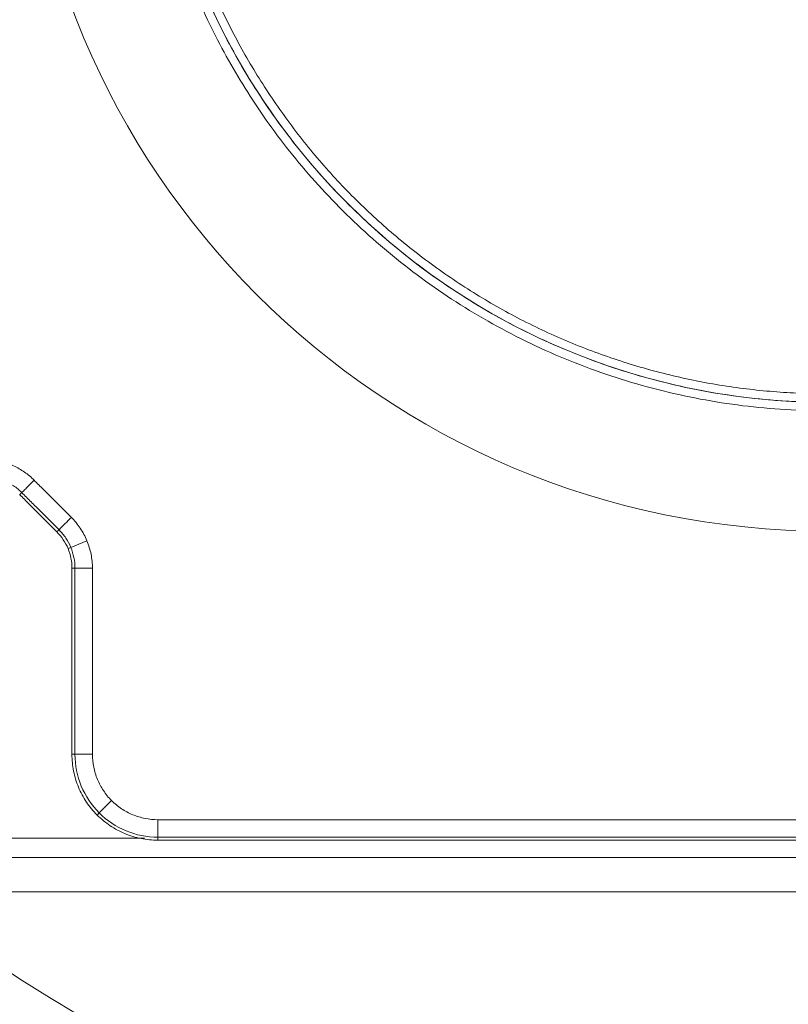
# Model space of a CAD drawing. Header units: millimetres. Extents: x -46 to 5160, y -5105 to -1541.
# Tile 57 of 104: x 3500 to 3545, y -4166 to -4108. Entities that reach past the tile are written whole.
import ezdxf

# ---------------------------------------------------------------- set-up
doc = ezdxf.new("R2010")
doc.units = ezdxf.units.MM
doc.header["$LTSCALE"] = 0.3175
doc.layers.add('1轮廓实线层', color=7, linetype='Continuous', lineweight=18)

msp = doc.modelspace()

# ---------------------------------------------------------------- linework, layer by layer
at = {"layer": '1轮廓实线层'}
for p, q in [((3503.44209, -4139.02149), (3504.38213, -4138.63211)), ((3503.44209, -4139.02149), (3503.28081, -4139.08829)), ((3503.68377, -4140.23632), (3503.68377, -4151.0698)), ((3504.70123, -4151.0698), (3504.70123, -4140.23632)), ((3505.09711, -4154.4819), (3505.81657, -4153.76245)), ((3505.09711, -4154.4819), (3504.97374, -4154.60528)), ((3497.50922, -4155.95634), (3507.73411, -4155.95634)), ((3508.50922, -4155.89524), (3573.50922, -4155.89524)), ((3496.50922, -4157.0698), (3598.50922, -4157.0698)), ((3598.50922, -4159.0698), (3496.50922, -4159.0698))]:
    msp.add_line(p, q, dxfattribs=at)
for centre, radius, start, end in [((3547.50922, -4091.0698), 95, 9.6216876, 209.7301588), ((3547.50922, -4091.0698), 95, 9.6216876, 209.7301588), ((3547.50922, -4091.0698), 93.94427, 9.7319803, 209.7301588), ((3547.50922, -4091.0698), 91.38197, 12.0665166, 208.6346894), ((3547.50922, -4091.0698), 90, 12.2203208, 209.020469), ((3547.50922, -4091.0698), 46.99997, 90, 270), ((3547.50922, -4091.0698), 39.5, 31.3071286, 328.6928714), ((3547.50922, -4091.0698), 90, 244.1487041, 347.7824612), ((3547.50922, -4091.0698), 91.38197, 248.2702176, 347.9416026), ((3508.50922, -4151.0698), 4.82545, 179.9999999, 270), ((3547.50922, -4091.0698), 86.90983, 231.075089, 308.924911)]:
    msp.add_arc(centre, radius, start, end, dxfattribs=at)
for points, weights in [([(3581.68499, -4070.28478), (3555.68656, -4027.53685), (3507.50922, -4041.03677), (3507.50922, -4091.0698), (3507.50922, -4141.10283), (3555.68656, -4154.60274), (3581.68499, -4111.85482)], [1, 0.513213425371, 0.513213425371, 1, 0.513213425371, 0.513213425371, 1]), ([(3581.25779, -4070.54459), (3555.58434, -4028.33102), (3508.00922, -4041.66219), (3508.00922, -4091.0698), (3508.00922, -4140.47741), (3555.58434, -4153.80858), (3581.25779, -4111.595)], [1, 0.513213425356, 0.513213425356, 1, 0.513213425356, 0.513213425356, 1])]:
    msp.add_rational_spline(points, weights, degree=3, knots=[0, 0, 0, 0, 0.5, 0.5, 0.5, 1, 1, 1, 1], dxfattribs=at)
for points, degree in [([(3580.8306, -4070.80441), (3577.51458, -4065.35204), (3567.7527, -4057.12974), (3555.87901, -4052.4476), (3543.13211, -4051.79425), (3530.8418, -4055.2379), (3520.29015, -4062.41932), (3512.57783, -4072.58939), (3508.50934, -4084.68723), (3508.5091, -4097.45099), (3512.57723, -4109.54908), (3520.28915, -4119.7193), (3530.84043, -4126.90106), (3543.1306, -4130.34518), (3555.87752, -4129.69232), (3567.75151, -4125.01059), (3577.51424, -4116.78811), (3580.8306, -4111.33519)], 2), ([(3501.3069, -4135.1056), (3500.58745, -4135.82505)], 1), ([(3503.47342, -4137.27212), (3501.30689, -4135.1056)], 1), ([(3500.58745, -4135.82505), (3500.46402, -4135.94848)], 1), ([(3500.46402, -4135.94848), (3502.63054, -4138.115)], 1), ([(3500.58744, -4135.82505), (3502.75397, -4137.99157)], 1), ([(3503.47342, -4137.27212), (3503.2336, -4137.51194), (3502.99379, -4137.75175), (3502.75397, -4137.99157)], 3), ([(3502.75394, -4137.9916), (3502.7128, -4138.03274), (3502.67165, -4138.07389), (3502.63051, -4138.11503)], 3), ([(3503.50922, -4140.23632), (3503.50926, -4151.0698)], 1), ([(3503.68377, -4140.23632), (3503.50922, -4140.23632)], 1), ([(3504.70123, -4140.23632), (3503.68378, -4140.23632)], 1), ([(3468.77188, -4144.94841), (3518.95841, -4301.0843)], 1), ([(3503.68377, -4151.0698), (3503.62561, -4151.0698), (3503.56745, -4151.0698), (3503.50929, -4151.0698)], 3), ([(3504.70123, -4151.0698), (3504.36208, -4151.0698), (3504.02292, -4151.0698), (3503.68377, -4151.0698)], 3), ([(3508.50922, -4154.87779), (3508.50922, -4155.89525)], 1), ([(3573.50922, -4154.87779), (3508.50922, -4154.87779)], 1), ([(3508.50922, -4155.89524), (3508.50922, -4156.06973)], 1), ([(3508.50922, -4156.06976), (3586.50922, -4156.06976)], 1)]:
    msp.add_open_spline(points, degree=degree, dxfattribs=at)
for points, knots in [([(3501.30689, -4135.10561), (3501.13403, -4134.93276), (3500.94602, -4134.77506), (3500.54542, -4134.4948), (3500.33284, -4134.37224), (3499.88957, -4134.16598), (3499.6589, -4134.08229), (3499.1865, -4133.95633), (3498.94478, -4133.91407), (3498.70123, -4133.89316)], [0, 0, 0, 0, 0.25, 0.25, 0.5, 0.5, 0.75, 0.75, 1, 1, 1, 1]), ([(3500.58742, -4135.82508), (3500.4405, -4135.67816), (3500.27912, -4135.54572), (3499.93361, -4135.31486), (3499.74949, -4135.21644), (3499.36558, -4135.05742), (3499.16579, -4134.99682), (3498.75824, -4134.91575), (3498.55047, -4134.89529), (3498.3427, -4134.89529)], [0, 0, 0, 0, 0.25, 0.25, 0.5, 0.5, 0.75, 0.75, 1, 1, 1, 1]), ([(3504.70123, -4140.23632), (3504.70123, -4139.96195), (3504.67421, -4139.68759), (3504.56716, -4139.14941), (3504.48713, -4138.88559), (3504.27714, -4138.37863), (3504.14718, -4138.13549), (3503.84232, -4137.67924), (3503.66743, -4137.46613), (3503.47342, -4137.27212)], [0, 0, 0, 0, 0.25, 0.25, 0.5, 0.5, 0.75, 0.75, 1, 1, 1, 1]), ([(3503.50917, -4140.23632), (3503.50917, -4140.03997), (3503.48983, -4139.84363), (3503.41322, -4139.45849), (3503.35595, -4139.26969), (3503.20568, -4138.90689), (3503.11267, -4138.73289), (3502.89451, -4138.40638), (3502.76934, -4138.25387), (3502.63051, -4138.11503)], [0, 0, 0, 0, 0.25, 0.25, 0.5, 0.5, 0.75, 0.75, 1, 1, 1, 1]), ([(3503.68373, -4140.23632), (3503.68373, -4140.02855), (3503.66327, -4139.82078), (3503.5822, -4139.41322), (3503.5216, -4139.21344), (3503.36258, -4138.82953), (3503.26416, -4138.64541), (3503.0333, -4138.2999), (3502.90086, -4138.13852), (3502.75394, -4137.9916)], [0, 0, 0, 0, 0.25, 0.25, 0.5, 0.5, 0.75, 0.75, 1, 1, 1, 1]), ([(3508.50922, -4156.06973), (3508.18198, -4156.06973), (3507.85474, -4156.0375), (3507.21283, -4155.90981), (3506.89817, -4155.81436), (3506.2935, -4155.5639), (3506.0035, -4155.4089), (3505.45931, -4155.04528), (3505.20513, -4154.83668), (3504.74234, -4154.37389), (3504.53374, -4154.1197), (3504.17012, -4153.57552), (3504.01512, -4153.28552), (3503.76466, -4152.68085), (3503.66921, -4152.36619), (3503.54152, -4151.72428), (3503.50929, -4151.39704), (3503.50929, -4151.0698)], [0, 0, 0, 0, 0.125, 0.125, 0.25, 0.25, 0.375, 0.375, 0.5, 0.5, 0.625, 0.625, 0.75, 0.75, 0.875, 0.875, 1, 1, 1, 1]), ([(3508.50922, -4154.87778), (3508.25999, -4154.87778), (3508.01076, -4154.85324), (3507.52188, -4154.75599), (3507.28223, -4154.68329), (3506.82171, -4154.49254), (3506.60085, -4154.37449), (3506.18639, -4154.09756), (3505.9928, -4153.93868), (3505.64034, -4153.58622), (3505.48146, -4153.39263), (3505.20453, -4152.97817), (3505.08648, -4152.75731), (3504.89572, -4152.29679), (3504.82303, -4152.05714), (3504.72578, -4151.56826), (3504.70124, -4151.31903), (3504.70124, -4151.0698)], [0, 0, 0, 0, 0.125, 0.125, 0.25, 0.25, 0.375, 0.375, 0.5, 0.5, 0.625, 0.625, 0.75, 0.75, 0.875, 0.875, 1, 1, 1, 1]), ([(3655.98342, -4275.49623), (3651.89513, -4272.63358), (3647.81611, -4269.77742), (3639.68279, -4264.08241), (3635.62854, -4261.24359), (3627.55186, -4255.58824), (3623.52946, -4252.77173), (3615.52426, -4247.16642), (3611.54146, -4244.37764), (3603.62433, -4238.834), (3599.68996, -4236.07913), (3591.87981, -4230.6104), (3588.00397, -4227.89651), (3580.32269, -4222.51802), (3576.51717, -4219.85336), (3568.99038, -4214.58305), (3565.26907, -4211.97736), (3557.9272, -4206.83653), (3554.30665, -4204.30139), (3548.96631, -4200.56205), (3547.20133, -4199.32619), (3543.7045, -4196.87769), (3541.97262, -4195.66501), (3538.54519, -4193.2651), (3536.84966, -4192.07787), (3533.49833, -4189.73125), (3531.84258, -4188.57188), (3528.57479, -4186.28375), (3526.96272, -4185.15497), (3523.78658, -4182.93101), (3522.22252, -4181.83584), (3519.14703, -4179.68236), (3517.63564, -4178.62408), (3514.67077, -4176.54805), (3513.21725, -4175.53028), (3510.37384, -4173.53931), (3508.98392, -4172.56608), (3506.27388, -4170.66849), (3504.95377, -4169.74414), (3502.39005, -4167.949), (3501.14647, -4167.07824), (3498.74302, -4165.39532), (3497.58319, -4164.58319), (3495.35491, -4163.02294), (3494.28649, -4162.27482), (3492.24893, -4160.84811), (3491.2798, -4160.16952), (3490.36458, -4159.52867)], [0, 0, 0, 0, 0.0625, 0.0625, 0.125, 0.125, 0.1875, 0.1875, 0.25, 0.25, 0.3125, 0.3125, 0.375, 0.375, 0.4375, 0.4375, 0.5, 0.5, 0.5625, 0.5625, 0.59375, 0.59375, 0.625, 0.625, 0.65625, 0.65625, 0.6875, 0.6875, 0.71875, 0.71875, 0.75, 0.75, 0.78125, 0.78125, 0.8125, 0.8125, 0.84375, 0.84375, 0.875, 0.875, 0.90625, 0.90625, 0.9375, 0.9375, 0.96875, 0.96875, 1, 1, 1, 1]), ([(3652.19833, -4279.88682), (3649.00908, -4277.72736), (3645.90528, -4275.62608), (3639.87007, -4271.53987), (3636.93864, -4269.55494), (3631.24855, -4265.70145), (3628.48988, -4263.83288), (3624.48109, -4261.1173), (3623.16635, -4260.22665), (3621.22643, -4258.91249), (3620.26452, -4258.26087), (3619.15635, -4257.51019), (3618.60577, -4257.13723), (3618.33136, -4256.95135), (3618.19437, -4256.85856), (3618.12593, -4256.8122), (3618.09172, -4256.78903), (3618.07463, -4256.77745), (3618.06608, -4256.77166), (3618.0618, -4256.76876), (3618.05967, -4256.76731), (3618.05875, -4256.76669), (3618.05814, -4256.76628), (3618.05788, -4256.7661), (3615.19587, -4254.82747), (3612.39548, -4252.9306), (3606.91796, -4249.21993), (3604.24082, -4247.40613), (3599.00986, -4243.86159), (3596.45605, -4242.13085), (3592.71755, -4239.59705), (3591.48676, -4238.76283), (3589.66356, -4237.52708), (3588.7577, -4236.9131), (3587.71091, -4236.2036), (3587.19003, -4235.85056), (3586.93021, -4235.67446), (3586.80046, -4235.58652), (3586.73562, -4235.54257), (3586.70322, -4235.52061), (3586.68701, -4235.50963), (3586.67891, -4235.50414), (3586.67486, -4235.50139), (3586.67313, -4235.50021), (3586.67197, -4235.49943), (3586.67142, -4235.49906), (3584.19128, -4233.81809), (3579.33054, -4230.52365), (3574.66753, -4227.36257), (3570.10364, -4224.26817), (3567.87126, -4222.75431), (3564.59679, -4220.53352), (3562.97807, -4219.43563), (3561.12191, -4218.17664), (3560.2019, -4217.55261), (3559.74391, -4217.24196), (3559.51542, -4217.08698), (3559.4013, -4217.00958), (3559.35242, -4216.97642), (3559.31984, -4216.95432), (3559.30358, -4216.94329), (3555.11067, -4214.0993), (3551.10215, -4211.38035), (3545.34259, -4207.47286), (3543.46492, -4206.19886), (3540.71169, -4204.33059), (3539.35089, -4203.40714), (3537.79095, -4202.34848), (3537.01789, -4201.82382), (3536.63309, -4201.56266), (3536.44112, -4201.43238), (3536.34524, -4201.36731), (3536.29733, -4201.33479), (3536.27338, -4201.31853), (3536.26141, -4201.31041), (3536.25628, -4201.30693), (3536.25286, -4201.3046), (3536.25111, -4201.30342), (3532.82479, -4198.97799), (3529.54842, -4196.75384), (3524.85595, -4193.56783), (3523.32879, -4192.53086), (3521.09347, -4191.01296), (3519.98965, -4190.2634), (3518.72607, -4189.40534), (3518.10033, -4188.98042), (3517.78897, -4188.76899), (3517.63367, -4188.66353), (3517.55611, -4188.61086), (3517.51736, -4188.58455), (3517.49799, -4188.57139), (3517.4883, -4188.56482), (3517.48346, -4188.56153), (3517.48139, -4188.56012), (3517.48, -4188.55918), (3517.47929, -4188.55869), (3514.74646, -4186.70293), (3512.14314, -4184.93512), (3508.43229, -4182.41465), (3507.2277, -4181.59637), (3505.46939, -4180.40176), (3504.60236, -4179.81266), (3503.61204, -4179.13973), (3503.12217, -4178.80685), (3502.87856, -4178.64131), (3502.75708, -4178.55877), (3502.69643, -4178.51755), (3502.66612, -4178.49695), (3502.65097, -4178.48666), (3502.6434, -4178.48151), (3502.63962, -4178.47894), (3502.63772, -4178.47765), (3502.63691, -4178.4771), (3502.63637, -4178.47674), (3502.63608, -4178.47654), (3500.55827, -4177.06459), (3496.62062, -4174.38911), (3491.36835, -4170.82018), (3488.3038, -4168.73707), (3485.45797, -4166.80206), (3484.14451, -4165.90859), (3482.93967, -4165.08918)], [0, 0, 0, 0, 0.03125, 0.03125, 0.0625, 0.0625, 0.09375, 0.09375, 0.109375, 0.109375, 0.1171875, 0.12109375, 0.12304687, 0.12402344, 0.12451172, 0.12475586, 0.12487793, 0.12493896, 0.12496948, 0.12498474, 0.12499237, 0.12499619, 0.12499619, 0.125, 0.125, 0.15625, 0.15625, 0.1875, 0.1875, 0.21875, 0.21875, 0.234375, 0.234375, 0.2421875, 0.24609375, 0.24804687, 0.24902344, 0.24951172, 0.24975586, 0.24987793, 0.24993896, 0.24996948, 0.24998474, 0.24999237, 0.24999237, 0.25, 0.25, 0.28125, 0.3125, 0.3125, 0.34375, 0.34375, 0.359375, 0.3671875, 0.37109375, 0.37304688, 0.37402344, 0.37451172, 0.37475586, 0.37475586, 0.375, 0.375, 0.4375, 0.4375, 0.46875, 0.46875, 0.484375, 0.4921875, 0.49609375, 0.49804688, 0.49902344, 0.49951172, 0.49975586, 0.49987793, 0.49993896, 0.49996948, 0.49996948, 0.5, 0.5, 0.5625, 0.5625, 0.59375, 0.59375, 0.609375, 0.6171875, 0.62109375, 0.62304688, 0.62402344, 0.62451172, 0.62475586, 0.62487793, 0.62493896, 0.62496948, 0.62498474, 0.62498474, 0.625, 0.625, 0.6875, 0.6875, 0.71875, 0.71875, 0.734375, 0.7421875, 0.74609375, 0.74804688, 0.74902344, 0.74951172, 0.74975586, 0.74987793, 0.74993896, 0.74996948, 0.74998474, 0.74999237, 0.74999237, 0.75, 0.75, 0.8125, 0.875, 0.9375, 0.9375, 1, 1, 1, 1])]:
    msp.add_open_spline(points, degree=3, knots=knots, dxfattribs=at)

doc.saveas('drawing.dxf')
